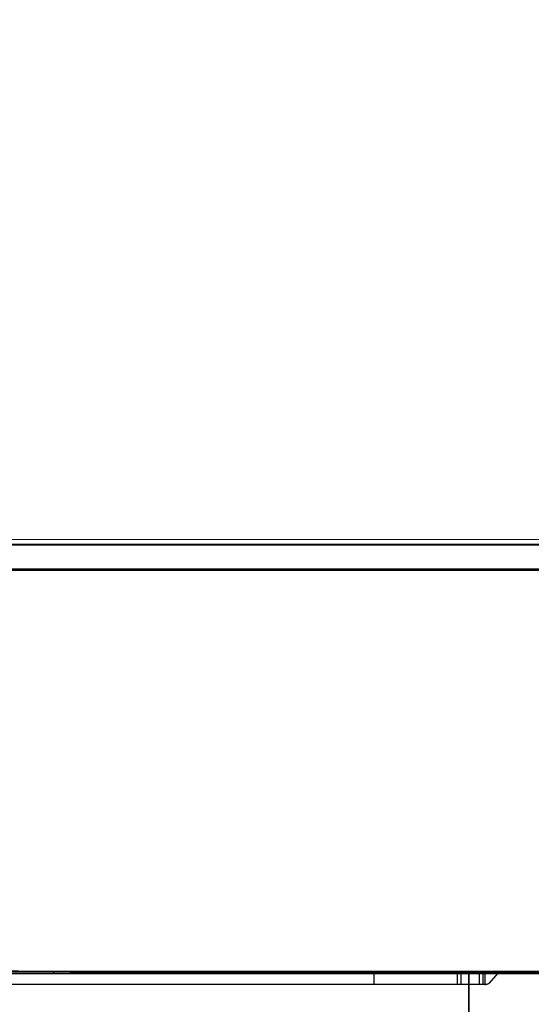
# Model space of a CAD drawing. Header units: millimetres. Extents: x -424979 to 718034, y -72486 to 344972.
# Tile 177 of 256: x 562269 to 562825, y 145131 to 146200. Entities that reach past the tile are written whole.
import ezdxf
from ezdxf.xclip import XClip

# ---------------------------------------------------------------- set-up
doc = ezdxf.new("R2010")
doc.units = ezdxf.units.MM
doc.header["$MEASUREMENT"] = 0
doc.header["$XCLIPFRAME"] = 0
doc.layers.add('IS_KLIM_FREON', color=6, linetype='GAS_LINE', lineweight=35)
doc.layers.add('SKAN - RZUT_7_0_Nr_pióra__1', color=7, linetype='Continuous', lineweight=13)
doc.layers.add('IS_KLIM_urządzenia', color=3, linetype='Continuous')
doc.layers.add('Rysunki i obrazki', color=7, linetype='Continuous')
doc.linetypes.add('GAS_LINE', pattern='A,12.7,-5.08,["GAS",Standard,S=2.54,R=0,X=-2.54,Y=-1.27],-6.35', length=24.13)
picture_1 = doc.add_image_def('image7.tif', size_in_pixel=(14115, 7016))

# ---------------------------------------------------------------- blocks, each defined once
blk = doc.blocks.new('Rysunek_7_7', base_point=(-247133.1, 120862.7))
at = {"layer": 'SKAN - RZUT_7_0_Nr_pióra__1', "color": 7, "lineweight": 13}
image = blk.add_image(picture_1, insert=(-306883.1, 91162.7), size_in_units=(119499.9, 59400), dxfattribs=at)
image.set_boundary_path([(-0.5, -0.5), (14114.5, 7015.5)])
blk = doc.blocks.new('G$CFEA986A8')
at = {"layer": 'IS_KLIM_urządzenia', "linetype": 'Continuous'}
for p, q in [((247.78, 196.29), (251.6, 200.59)), ((253.61, 201.26), (253.09, 201.26)), ((255.91, 201.26), (264.42, 201.26)), ((303.61, 201.26), (507.43, 201.26)), ((239.13, 196.24), (239.13, 196.29)), ((320.84, 196.24), (320.84, 196.29)), ((320.84, 195.58), (320.84, 196.24)), ((326.83, 196.24), (326.83, 196.29)), ((326.83, 195.58), (326.83, 196.24)), ((371.52, 196.29), (371.52, 196.24)), ((371.52, 196.24), (371.52, 195.58)), ((391.02, 196.24), (391.02, 196.29)), ((420.02, 196.29), (420.02, 196.24)), ((448.64, 196.29), (448.64, 196.24)), ((239.13, 195.13), (239.13, 195.58)), ((278.23, 195.58), (278.23, 195.13)), ((320.84, 195.13), (320.84, 195.58)), ((326.83, 195.13), (326.83, 195.58)), ((371.52, 195.58), (371.52, 195.13)), ((391.02, 195.13), (391.02, 195.58)), ((420.02, 195.13), (420.02, 195.58)), ((448.64, 195.58), (448.64, 195.13)), ((46.52, 13.96), (921.55, 13.84)), ((48.58, 13.7), (919.48, 13.58)), ((919.48, 13.06), (48.58, 13.18)), ((58.73, 0), (909.33, -0.12)), ((58.74, 2.46), (909.33, 2.34)), ((909.33, 1.87), (58.74, 1.98))]:
    blk.add_line(p, q, dxfattribs=at)
at = {"layer": 'IS_KLIM_urządzenia', "linetype": 'Continuous', "extrusion": (0, 0, -1)}
blk.add_arc((-253.09, 199.26), 2, 41.5986, 90, dxfattribs=at)
at = {"layer": 'IS_KLIM_urządzenia', "linetype": 'Continuous'}
for points, degree in [([(253.61, 196.29), (253.61, 197.95), (253.61, 199.6), (253.61, 201.26)], 3), ([(254.48, 196.29), (254.48, 197.95), (254.48, 199.6), (254.48, 201.26)], 3), ([(254.48, 201.26), (254.96, 201.26), (255.43, 201.26), (255.91, 201.26)], 3), ([(255.91, 201.26), (255.91, 199.6), (255.91, 197.95), (255.91, 196.29)], 3), ([(264.42, 196.29), (264.42, 197.95), (264.42, 199.6), (264.42, 201.26)], 3), ([(264.42, 201.26), (264.93, 201.26), (265.45, 201.26), (265.97, 201.26)], 3), ([(265.97, 201.26), (265.97, 196.29)], 1), ([(303.61, 201.26), (303.61, 196.29)], 1), ([(239.13, 196.24), (186.25, 196.24), (133.37, 196.24), (80.5, 196.24)], 3), ([(239.13, 196.29), (266.37, 196.29), (293.61, 196.29), (320.84, 196.29)], 3), ([(320.84, 196.24), (293.61, 196.24), (266.37, 196.24), (239.13, 196.24)], 3), ([(239.13, 195.58), (239.13, 195.8), (239.13, 196.02), (239.13, 196.24)], 3), ([(320.84, 196.29), (322.84, 196.29), (324.84, 196.29), (326.83, 196.29)], 3), ([(326.83, 196.24), (324.84, 196.24), (322.84, 196.24), (320.84, 196.24)], 3), ([(371.52, 196.24), (356.63, 196.24), (341.73, 196.24), (326.83, 196.24)], 3), ([(371.52, 196.29), (378.02, 196.29), (384.52, 196.29), (391.02, 196.29)], 3), ([(391.02, 196.24), (384.52, 196.24), (378.02, 196.24), (371.52, 196.24)], 3), ([(391.02, 196.29), (400.69, 196.29), (410.36, 196.29), (420.02, 196.29)], 3), ([(391.02, 195.58), (391.02, 195.8), (391.02, 196.02), (391.02, 196.24)], 3), ([(420.02, 196.24), (410.36, 196.24), (400.69, 196.24), (391.02, 196.24)], 3), ([(420.02, 196.29), (429.56, 196.29), (439.1, 196.29), (448.64, 196.29)], 3), ([(420.02, 195.58), (420.02, 195.8), (420.02, 196.02), (420.02, 196.24)], 3), ([(448.64, 196.29), (505.06, 196.29), (561.48, 196.29), (772.5, 196.17)], 3), ([(448.64, 196.24), (448.64, 196.02), (448.64, 195.8), (448.64, 195.58)], 3), ([(772.5, 196.12), (561.48, 196.24), (505.06, 196.24), (448.64, 196.24)], 3), ([(80.5, 195.58), (133.37, 195.58), (186.25, 195.58), (239.13, 195.58)], 3), ([(239.13, 195.13), (186.25, 195.13), (133.37, 195.13), (80.5, 195.13)], 3), ([(239.13, 195.58), (252.17, 195.58), (265.2, 195.58), (278.23, 195.58)], 3), ([(278.23, 195.13), (265.2, 195.13), (252.17, 195.13), (239.13, 195.13)], 3), ([(320.84, 195.58), (322.84, 195.58), (324.84, 195.58), (326.83, 195.58)], 3), ([(326.83, 195.13), (324.84, 195.13), (322.84, 195.13), (320.84, 195.13)], 3), ([(326.83, 195.58), (341.73, 195.58), (356.63, 195.58), (371.52, 195.58)], 3), ([(371.52, 195.13), (356.63, 195.13), (341.73, 195.13), (326.83, 195.13)], 3), ([(371.52, 195.58), (378.02, 195.58), (384.52, 195.58), (391.02, 195.58)], 3), ([(391.02, 195.13), (384.52, 195.13), (378.02, 195.13), (371.52, 195.13)], 3), ([(391.02, 195.58), (400.69, 195.58), (410.36, 195.58), (420.02, 195.58)], 3), ([(420.02, 195.13), (410.36, 195.13), (400.69, 195.13), (391.02, 195.13)], 3), ([(420.02, 195.58), (429.56, 195.58), (439.1, 195.58), (448.64, 195.58)], 3), ([(772.5, 195.01), (561.48, 195.13), (505.06, 195.13), (448.64, 195.13)], 3)]:
    blk.add_open_spline(points, degree=degree, dxfattribs=at)
for points, knots in [([(253.61, 201.26), (253.87, 201.26), (254.14, 201.26), (254.43, 201.26), (254.45, 201.26), (254.48, 201.26)], [0, 0, 0, 0, 0.911049, 0.911049, 1, 1, 1, 1]), ([(265.97, 201.26), (266.02, 201.26), (266.06, 201.26), (270.28, 201.26), (274.45, 201.26), (286.95, 201.26), (295.28, 201.26), (303.61, 201.26)], [0, 0, 0, 0, 0.003771, 0.003771, 0.335869, 0.335869, 1, 1, 1, 1]), ([(80.5, 196.29), (94.71, 196.29), (108.92, 196.29), (161.8, 196.29), (200.47, 196.29), (239.13, 196.29)], [0, 0, 0, 0, 0.268807, 0.268807, 1, 1, 1, 1]), ([(326.83, 196.29), (337.74, 196.29), (348.64, 196.29), (363.53, 196.29), (367.53, 196.29), (371.52, 196.29)], [0, 0, 0, 0, 0.731807, 0.731807, 1, 1, 1, 1]), ([(448.64, 196.24), (441.24, 196.24), (433.84, 196.24), (424.3, 196.24), (422.16, 196.24), (420.02, 196.24)], [0, 0, 0, 0, 0.776026, 0.776026, 1, 1, 1, 1]), ([(278.23, 195.58), (285.33, 195.58), (292.43, 195.58), (306.64, 195.58), (313.74, 195.58), (320.84, 195.58)], [0, 0, 0, 0, 0.5, 0.5, 1, 1, 1, 1]), ([(320.84, 195.13), (320.51, 195.13), (320.18, 195.13), (318.51, 195.13), (317.18, 195.13), (310.51, 195.13), (305.18, 195.13), (292.64, 195.13), (285.43, 195.13), (278.23, 195.13)], [0, 0, 0, 0, 0.023466, 0.023466, 0.117331, 0.117331, 0.49279, 0.49279, 1, 1, 1, 1]), ([(448.64, 195.13), (441.24, 195.13), (433.84, 195.13), (424.3, 195.13), (422.16, 195.13), (420.02, 195.13)], [0, 0, 0, 0, 0.776026, 0.776026, 1, 1, 1, 1]), ([(448.64, 195.58), (499.41, 195.58), (550.18, 195.58), (761.2, 195.46), (766.85, 195.46), (772.5, 195.46)], [0, 0, 0, 0, 0.899861, 0.899861, 1, 1, 1, 1])]:
    blk.add_open_spline(points, degree=3, knots=knots, dxfattribs=at)

msp = doc.modelspace()

# ---------------------------------------------------------------- linework, layer by layer
at = {"layer": 'IS_KLIM_FREON', "lineweight": 35, "ltscale": 0.4}
msp.add_lwpolyline([(562756.6, 145166.6), (562756.5, 143889.8)], dxfattribs=at)

# ---------------------------------------------------------------- block references
at = {"layer": 'IS_KLIM_urządzenia', "xscale": 2.4, "yscale": 2.4, "zscale": 2.4, "rotation": 179.9922287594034}
msp.add_blockref('G$CFEA986A8', (563382.6, 145634.9), dxfattribs=at)
at = {"layer": 'Rysunki i obrazki', "color": 151, "linetype": 'Continuous', "lineweight": 20, "true_color": 0x80c2ff}
ref = msp.add_blockref('Rysunek_7_7', (578150.8, 164030.1), dxfattribs=at)
XClip(ref).set_block_clipping_path([(-306883.0907464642, 91162.6626359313), (-187383.1463020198, 150562.679302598)])

doc.saveas('drawing.dxf')
